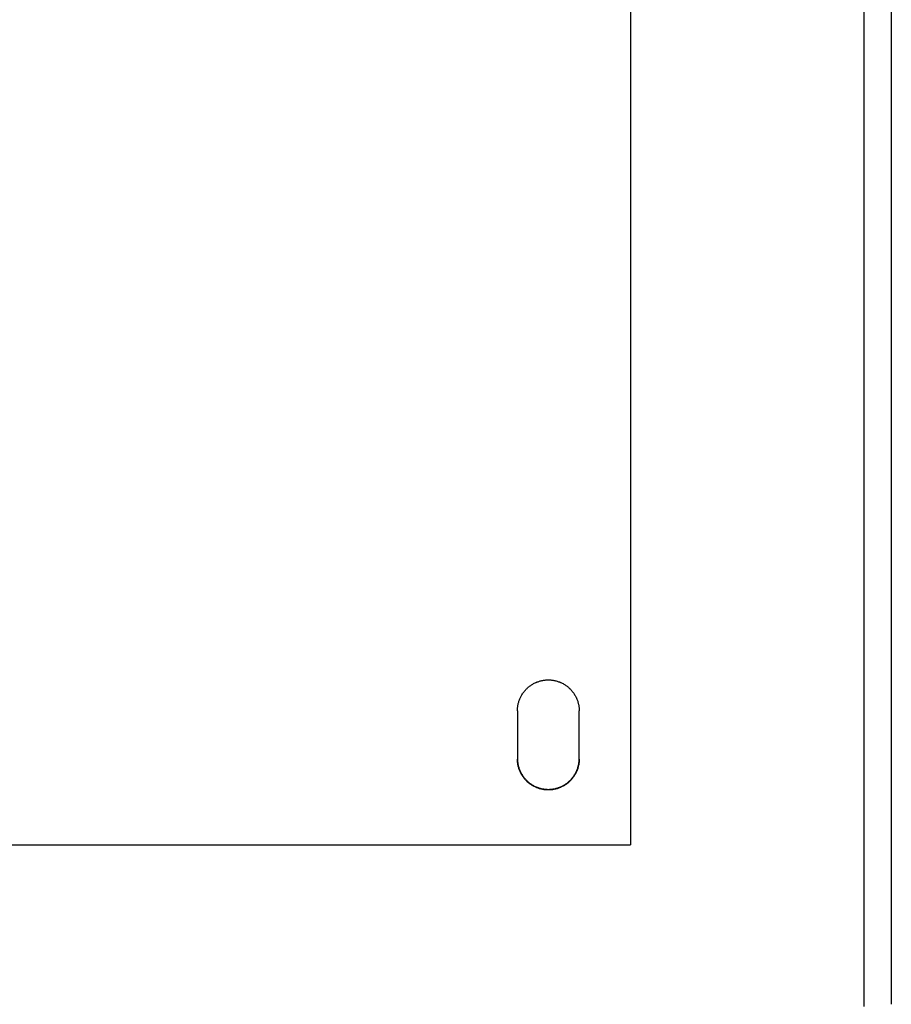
# Model space of a CAD drawing. Header units: inches. Extents: x 24 to 1128, y -69 to 748.
# Tile 117 of 192: x 179 to 187, y 294 to 303. Entities that reach past the tile are written whole.
import ezdxf

# ---------------------------------------------------------------- set-up
doc = ezdxf.new("R2010")
doc.units = ezdxf.units.IN
doc.header["$LTSCALE"] = 32
doc.header["$MEASUREMENT"] = 0
doc.layers.add('Visible (ANSI)', color=7, linetype='Continuous', lineweight=30)

msp = doc.modelspace()

# ---------------------------------------------------------------- linework, layer by layer
at = {"layer": 'Visible (ANSI)'}
for p, q in [((186.66537, 334.86164), (186.66537, 294.03536)), ((186.91537, 334.61249), (186.91537, 294.05588)), ((184.54037, 311.67132), (184.54037, 295.50722)), ((183.50912, 296.7287), (183.50912, 296.2901)), ((184.07162, 296.2901), (184.07162, 296.7287)), ((168.54037, 295.50722), (184.54037, 295.50722))]:
    msp.add_line(p, q, dxfattribs=at)
for points, knots in [([(183.50912, 296.7287), (183.50912, 296.73362), (183.50925, 296.73854), (183.5095, 296.74345), (183.50976, 296.74837), (183.51015, 296.75328), (183.51066, 296.75817), (183.51117, 296.76307), (183.51181, 296.76795), (183.51258, 296.77281), (183.51335, 296.77767), (183.51424, 296.78251), (183.51527, 296.78732), (183.51629, 296.79214), (183.51743, 296.79692), (183.5187, 296.80168), (183.51997, 296.80643), (183.52137, 296.81115), (183.52288, 296.81583), (183.5244, 296.82051), (183.52604, 296.82515), (183.5278, 296.82975), (183.52859, 296.83181), (183.5294, 296.83386), (183.53024, 296.8359), (183.53127, 296.83841), (183.53233, 296.84091), (183.53343, 296.84339), (183.53543, 296.84789), (183.53755, 296.85233), (183.53977, 296.85671), (183.542, 296.8611), (183.54435, 296.86543), (183.5468, 296.86969), (183.54925, 296.87395), (183.55182, 296.87815), (183.55449, 296.88227), (183.55717, 296.8864), (183.55995, 296.89046), (183.56283, 296.89444), (183.56572, 296.89842), (183.56871, 296.90233), (183.5718, 296.90615), (183.57488, 296.90998), (183.57807, 296.91372), (183.58136, 296.91738), (183.58464, 296.92103), (183.58802, 296.9246), (183.5915, 296.92809), (183.59166, 296.92825), (183.59182, 296.92841), (183.59198, 296.92857), (183.5953, 296.93189), (183.5987, 296.93511), (183.60218, 296.93825), (183.60583, 296.94155), (183.60956, 296.94474), (183.61337, 296.94784), (183.61719, 296.95094), (183.62108, 296.95393), (183.62505, 296.95683), (183.62903, 296.95972), (183.63307, 296.96251), (183.63719, 296.96519), (183.6413, 296.96787), (183.64549, 296.97044), (183.64974, 296.9729), (183.65399, 296.97536), (183.65831, 296.97771), (183.66268, 296.97995), (183.66705, 296.98218), (183.67149, 296.9843), (183.67597, 296.9863), (183.67864, 296.98749), (183.68132, 296.98864), (183.68402, 296.98974), (183.68586, 296.9905), (183.68772, 296.99124), (183.68958, 296.99195), (183.69417, 296.99372), (183.69879, 296.99536), (183.70346, 296.99688), (183.70813, 296.9984), (183.71284, 296.9998), (183.71758, 297.00107), (183.72232, 297.00235), (183.72709, 297.0035), (183.73189, 297.00452), (183.73669, 297.00554), (183.74152, 297.00644), (183.74637, 297.00721), (183.75122, 297.00798), (183.75609, 297.00862), (183.76097, 297.00914), (183.76585, 297.00965), (183.77074, 297.01004), (183.77565, 297.01029), (183.78055, 297.01055), (183.78546, 297.01068), (183.79037, 297.01068), (183.79104, 297.01068), (183.79171, 297.01068), (183.79238, 297.01067), (183.79662, 297.01064), (183.80086, 297.01052), (183.80509, 297.01029), (183.80999, 297.01004), (183.81489, 297.00965), (183.81977, 297.00914), (183.82465, 297.00862), (183.82952, 297.00798), (183.83437, 297.00721), (183.83922, 297.00644), (183.84404, 297.00554), (183.84884, 297.00452), (183.85365, 297.0035), (183.85842, 297.00235), (183.86316, 297.00107), (183.8679, 296.9998), (183.87261, 296.9984), (183.87728, 296.99688), (183.88194, 296.99536), (183.88657, 296.99372), (183.89116, 296.99195), (183.89308, 296.99121), (183.89498, 296.99046), (183.89688, 296.98968), (183.89953, 296.98859), (183.90216, 296.98747), (183.90476, 296.9863), (183.90925, 296.9843), (183.91368, 296.98218), (183.91805, 296.97995), (183.92243, 296.97771), (183.92675, 296.97536), (183.93099, 296.9729), (183.93525, 296.97044), (183.93943, 296.96787), (183.94355, 296.96519), (183.94767, 296.96251), (183.95171, 296.95972), (183.95568, 296.95683), (183.95965, 296.95393), (183.96355, 296.95094), (183.96737, 296.94784), (183.97118, 296.94474), (183.97491, 296.94155), (183.97856, 296.93825), (183.98056, 296.93645), (183.98253, 296.93462), (183.98448, 296.93275), (183.98609, 296.93122), (183.98767, 296.92966), (183.98924, 296.92809), (183.99272, 296.9246), (183.9961, 296.92103), (183.99938, 296.91738), (184.00267, 296.91372), (184.00585, 296.90998), (184.00894, 296.90615), (184.01203, 296.90233), (184.01502, 296.89842), (184.01791, 296.89444), (184.02079, 296.89046), (184.02357, 296.8864), (184.02625, 296.88227), (184.02892, 296.87815), (184.03148, 296.87395), (184.03394, 296.86969), (184.03639, 296.86543), (184.03873, 296.8611), (184.04097, 296.85671), (184.04271, 296.85329), (184.04438, 296.84982), (184.04598, 296.84632), (184.04643, 296.84535), (184.04687, 296.84437), (184.0473, 296.84339), (184.0493, 296.83889), (184.05118, 296.83434), (184.05294, 296.82975), (184.0547, 296.82515), (184.05634, 296.82051), (184.05785, 296.81583), (184.05937, 296.81115), (184.06077, 296.80643), (184.06204, 296.80168), (184.06318, 296.79739), (184.06423, 296.79307), (184.06517, 296.78872), (184.06527, 296.78825), (184.06537, 296.78779), (184.06547, 296.78732), (184.06649, 296.78251), (184.06739, 296.77766), (184.06816, 296.77281), (184.06892, 296.76794), (184.06957, 296.76306), (184.07008, 296.75817), (184.07059, 296.75328), (184.07098, 296.74837), (184.07123, 296.74345), (184.07149, 296.73854), (184.07162, 296.73362), (184.07162, 296.7287)], [0, 0, 0, 0, 0.0375338, 0.0375338, 0.0375338, 0.0751179, 0.0751179, 0.0751179, 0.1127326, 0.1127326, 0.1127326, 0.1503562, 0.1503562, 0.1503562, 0.1879645, 0.1879645, 0.1879645, 0.2255309, 0.2255309, 0.2255309, 0.2630259, 0.2630259, 0.2630259, 0.2798106, 0.2798106, 0.2798106, 0.3004493, 0.3004493, 0.3004493, 0.3379287, 0.3379287, 0.3379287, 0.3754615, 0.3754615, 0.3754615, 0.4130229, 0.4130229, 0.4130229, 0.450587, 0.450587, 0.450587, 0.4881274, 0.4881274, 0.4881274, 0.5256175, 0.5256175, 0.5256175, 0.5630318, 0.5630318, 0.5630318, 0.564774, 0.564774, 0.564774, 0.6004411, 0.6004411, 0.6004411, 0.6379268, 0.6379268, 0.6379268, 0.6754533, 0.6754533, 0.6754533, 0.7129876, 0.7129876, 0.7129876, 0.7505009, 0.7505009, 0.7505009, 0.7879694, 0.7879694, 0.7879694, 0.8253763, 0.8253763, 0.8253763, 0.8475498, 0.8475498, 0.8475498, 0.8627288, 0.8627288, 0.8627288, 0.9001555, 0.9001555, 0.9001555, 0.9376465, 0.9376465, 0.9376465, 0.975161, 0.975161, 0.975161, 1.0126663, 1.0126663, 1.0126663, 1.0501387, 1.0501387, 1.0501387, 1.0875623, 1.0875623, 1.0875623, 1.1249275, 1.1249275, 1.1249275, 1.1300195, 1.1300195, 1.1300195, 1.1622761, 1.1622761, 1.1622761, 1.1996813, 1.1996813, 1.1996813, 1.2371359, 1.2371359, 1.2371359, 1.274625, 1.274625, 1.274625, 1.3121256, 1.3121256, 1.3121256, 1.349606, 1.349606, 1.349606, 1.3870263, 1.3870263, 1.3870263, 1.4026421, 1.4026421, 1.4026421, 1.4243744, 1.4243744, 1.4243744, 1.4617728, 1.4617728, 1.4617728, 1.4992285, 1.4992285, 1.4992285, 1.5367238, 1.5367238, 1.5367238, 1.5742344, 1.5742344, 1.5742344, 1.6117307, 1.6117307, 1.6117307, 1.6491793, 1.6491793, 1.6491793, 1.6696603, 1.6696603, 1.6696603, 1.6865644, 1.6865644, 1.6865644, 1.7240046, 1.7240046, 1.7240046, 1.7615052, 1.7615052, 1.7615052, 1.7990407, 1.7990407, 1.7990407, 1.8365849, 1.8365849, 1.8365849, 1.8741116, 1.8741116, 1.8741116, 1.9115949, 1.9115949, 1.9115949, 1.9408536, 1.9408536, 1.9408536, 1.9490138, 1.9490138, 1.9490138, 1.9864405, 1.9864405, 1.9864405, 2.023891, 2.023891, 2.023891, 2.0613394, 2.0613394, 2.0613394, 2.0951394, 2.0951394, 2.0951394, 2.0987624, 2.0987624, 2.0987624, 2.1362026, 2.1362026, 2.1362026, 2.1736806, 2.1736806, 2.1736806, 2.211174, 2.211174, 2.211174, 2.2486619, 2.2486619, 2.2486619, 2.2486619]), ([(183.50912, 296.29411), (183.50912, 296.28921), (183.50925, 296.28431), (183.5095, 296.27942), (183.50976, 296.27453), (183.51015, 296.26965), (183.51066, 296.26478), (183.51117, 296.25991), (183.51181, 296.25505), (183.51258, 296.25022), (183.51335, 296.24538), (183.51424, 296.24056), (183.51527, 296.23577), (183.51629, 296.23098), (183.51743, 296.22622), (183.5187, 296.22149), (183.51997, 296.21676), (183.52137, 296.21206), (183.52288, 296.2074), (183.5244, 296.20275), (183.52604, 296.19813), (183.5278, 296.19356), (183.52853, 296.19167), (183.52927, 296.18979), (183.53004, 296.18792), (183.53113, 296.18525), (183.53226, 296.18261), (183.53343, 296.17999), (183.53543, 296.17551), (183.53755, 296.17109), (183.53977, 296.16673), (183.542, 296.16236), (183.54435, 296.15806), (183.5468, 296.15382), (183.54926, 296.14958), (183.55182, 296.1454), (183.55449, 296.14129), (183.55717, 296.13719), (183.55995, 296.13315), (183.56283, 296.12919), (183.56572, 296.12523), (183.56871, 296.12134), (183.5718, 296.11753), (183.57488, 296.11373), (183.57807, 296.11001), (183.58136, 296.10637), (183.58459, 296.10279), (183.58791, 296.09929), (183.59133, 296.09588), (183.59486, 296.09235), (183.59847, 296.08893), (183.60218, 296.0856), (183.60583, 296.08232), (183.60956, 296.07914), (183.61337, 296.07606), (183.61719, 296.07298), (183.62108, 296.07), (183.62505, 296.06712), (183.62903, 296.06424), (183.63307, 296.06147), (183.63719, 296.0588), (183.64131, 296.05613), (183.64549, 296.05358), (183.64974, 296.05113), (183.65399, 296.04868), (183.65831, 296.04634), (183.66268, 296.04412), (183.66705, 296.0419), (183.67149, 296.03979), (183.67597, 296.03779), (183.67842, 296.03671), (183.68088, 296.03566), (183.68336, 296.03464), (183.68542, 296.03379), (183.6875, 296.03297), (183.68958, 296.03217), (183.69417, 296.03042), (183.69879, 296.02878), (183.70346, 296.02727), (183.70813, 296.02576), (183.71284, 296.02437), (183.71758, 296.0231), (183.72232, 296.02183), (183.72709, 296.02069), (183.73189, 296.01967), (183.73669, 296.01865), (183.74152, 296.01776), (183.74637, 296.01699), (183.75122, 296.01623), (183.75609, 296.01559), (183.76097, 296.01508), (183.76585, 296.01457), (183.77074, 296.01418), (183.77565, 296.01392), (183.78055, 296.01367), (183.78546, 296.01354), (183.79037, 296.01354), (183.79096, 296.01354), (183.79155, 296.01354), (183.79214, 296.01355), (183.79646, 296.01357), (183.80078, 296.0137), (183.80509, 296.01392), (183.80999, 296.01418), (183.81489, 296.01457), (183.81977, 296.01508), (183.82465, 296.01559), (183.82952, 296.01623), (183.83437, 296.01699), (183.83922, 296.01776), (183.84404, 296.01865), (183.84884, 296.01967), (183.85365, 296.02069), (183.85842, 296.02183), (183.86316, 296.0231), (183.8679, 296.02437), (183.87261, 296.02576), (183.87728, 296.02727), (183.88194, 296.02878), (183.88657, 296.03042), (183.89116, 296.03217), (183.89316, 296.03294), (183.89514, 296.03373), (183.89712, 296.03454), (183.89969, 296.03558), (183.90224, 296.03667), (183.90476, 296.03779), (183.90925, 296.03979), (183.91368, 296.0419), (183.91805, 296.04412), (183.92243, 296.04634), (183.92675, 296.04868), (183.93099, 296.05113), (183.93525, 296.05357), (183.93943, 296.05613), (183.94355, 296.0588), (183.94767, 296.06147), (183.95171, 296.06424), (183.95568, 296.06712), (183.95965, 296.07), (183.96355, 296.07298), (183.96737, 296.07606), (183.97118, 296.07914), (183.97491, 296.08232), (183.97856, 296.0856), (183.98071, 296.08753), (183.98283, 296.08949), (183.98491, 296.09148), (183.98637, 296.09288), (183.98782, 296.09429), (183.98924, 296.09571), (183.99272, 296.09918), (183.9961, 296.10273), (183.99938, 296.10637), (184.00267, 296.11001), (184.00585, 296.11373), (184.00894, 296.11753), (184.01203, 296.12134), (184.01502, 296.12523), (184.01791, 296.12919), (184.02079, 296.13315), (184.02357, 296.13719), (184.02625, 296.14129), (184.02892, 296.1454), (184.03148, 296.14957), (184.03394, 296.15382), (184.03639, 296.15806), (184.03873, 296.16236), (184.04097, 296.16673), (184.0428, 296.17032), (184.04456, 296.17396), (184.04625, 296.17764), (184.0466, 296.17842), (184.04695, 296.1792), (184.0473, 296.17999), (184.0493, 296.18446), (184.05118, 296.18899), (184.05294, 296.19356), (184.0547, 296.19813), (184.05634, 296.20275), (184.05785, 296.2074), (184.05937, 296.21206), (184.06077, 296.21676), (184.06204, 296.22149), (184.06321, 296.22586), (184.06428, 296.23026), (184.06524, 296.23469), (184.06532, 296.23505), (184.0654, 296.23541), (184.06547, 296.23577), (184.06649, 296.24057), (184.06739, 296.24538), (184.06816, 296.25022), (184.06892, 296.25505), (184.06957, 296.25991), (184.07008, 296.26478), (184.07059, 296.26965), (184.07098, 296.27453), (184.07123, 296.27942), (184.07149, 296.28431), (184.07162, 296.28921), (184.07162, 296.29411)], [0, 0, 0, 0, 0.0373586, 0.0373586, 0.0373586, 0.0747701, 0.0747701, 0.0747701, 0.1122148, 0.1122148, 0.1122148, 0.1496709, 0.1496709, 0.1496709, 0.1871144, 0.1871144, 0.1871144, 0.2245187, 0.2245187, 0.2245187, 0.2618544, 0.2618544, 0.2618544, 0.2772413, 0.2772413, 0.2772413, 0.2991263, 0.2991263, 0.2991263, 0.3364637, 0.3364637, 0.3364637, 0.3738614, 0.3738614, 0.3738614, 0.4112945, 0.4112945, 0.4112945, 0.448737, 0.448737, 0.448737, 0.4861623, 0.4861623, 0.4861623, 0.5235439, 0.5235439, 0.5235439, 0.5602595, 0.5602595, 0.5602595, 0.5981821, 0.5981821, 0.5981821, 0.6355906, 0.6355906, 0.6355906, 0.6730459, 0.6730459, 0.6730459, 0.7105155, 0.7105155, 0.7105155, 0.7479705, 0.7479705, 0.7479705, 0.7853877, 0.7853877, 0.7853877, 0.8227503, 0.8227503, 0.8227503, 0.8431011, 0.8431011, 0.8431011, 0.8600691, 0.8600691, 0.8600691, 0.8974681, 0.8974681, 0.8974681, 0.9349314, 0.9349314, 0.9349314, 0.9724193, 0.9724193, 0.9724193, 1.0099003, 1.0099003, 1.0099003, 1.0473516, 1.0473516, 1.0473516, 1.0847584, 1.0847584, 1.0847584, 1.1221121, 1.1221121, 1.1221121, 1.1266091, 1.1266091, 1.1266091, 1.1594519, 1.1594519, 1.1594519, 1.1968422, 1.1968422, 1.1968422, 1.2342763, 1.2342763, 1.2342763, 1.2717406, 1.2717406, 1.2717406, 1.3092132, 1.3092132, 1.3092132, 1.3466636, 1.3466636, 1.3466636, 1.3840531, 1.3840531, 1.3840531, 1.4003166, 1.4003166, 1.4003166, 1.4213674, 1.4213674, 1.4213674, 1.4587246, 1.4587246, 1.4587246, 1.4961321, 1.4961321, 1.4961321, 1.5335722, 1.5335722, 1.5335722, 1.5710203, 1.5710203, 1.5710203, 1.6084468, 1.6084468, 1.6084468, 1.6458183, 1.6458183, 1.6458183, 1.667778, 1.667778, 1.667778, 1.6831155, 1.6831155, 1.6831155, 1.7204555, 1.7204555, 1.7204555, 1.7578485, 1.7578485, 1.7578485, 1.795269, 1.795269, 1.795269, 1.8326911, 1.8326911, 1.8326911, 1.8700886, 1.8700886, 1.8700886, 1.9074359, 1.9074359, 1.9074359, 1.9381946, 1.9381946, 1.9381946, 1.944711, 1.944711, 1.944711, 1.981984, 1.981984, 1.981984, 2.0192766, 2.0192766, 2.0192766, 2.0565625, 2.0565625, 2.0565625, 2.0910087, 2.0910087, 2.0910087, 2.093818, 2.093818, 2.093818, 2.131085, 2.131085, 2.131085, 2.1683881, 2.1683881, 2.1683881, 2.205705, 2.205705, 2.205705, 2.243015, 2.243015, 2.243015, 2.243015]), ([(184.07162, 296.2901), (184.07162, 296.28518), (184.07149, 296.28026), (184.07123, 296.27535), (184.07098, 296.27043), (184.07059, 296.26552), (184.07008, 296.26063), (184.06957, 296.25574), (184.06892, 296.25086), (184.06816, 296.246), (184.06739, 296.24114), (184.06649, 296.2363), (184.06547, 296.23149), (184.06445, 296.22668), (184.06331, 296.22189), (184.06204, 296.21714), (184.06077, 296.21239), (184.05937, 296.20767), (184.05785, 296.20299), (184.05634, 296.19831), (184.0547, 296.19367), (184.05294, 296.18907), (184.05215, 296.18701), (184.05134, 296.18496), (184.0505, 296.18292), (184.04947, 296.18041), (184.0484, 296.17792), (184.0473, 296.17544), (184.04531, 296.17094), (184.04319, 296.1665), (184.04097, 296.16212), (184.03874, 296.15773), (184.03639, 296.15341), (184.03394, 296.14915), (184.03148, 296.14489), (184.02892, 296.14069), (184.02625, 296.13656), (184.02357, 296.13244), (184.02079, 296.12838), (184.01791, 296.1244), (184.01502, 296.12042), (184.01203, 296.11652), (184.00894, 296.11269), (184.00585, 296.10887), (184.00267, 296.10513), (183.99938, 296.10147), (183.9961, 296.09782), (183.99272, 296.09425), (183.98924, 296.09077), (183.98908, 296.0906), (183.98892, 296.09044), (183.98876, 296.09028), (183.98544, 296.08697), (183.98204, 296.08374), (183.97856, 296.08061), (183.97491, 296.07731), (183.97118, 296.07412), (183.96737, 296.07102), (183.96355, 296.06793), (183.95965, 296.06493), (183.95568, 296.06204), (183.95171, 296.05915), (183.94767, 296.05636), (183.94355, 296.05368), (183.93943, 296.051), (183.93525, 296.04843), (183.93099, 296.04597), (183.92675, 296.04351), (183.92243, 296.04116), (183.91805, 296.03893), (183.91368, 296.0367), (183.90925, 296.03458), (183.90476, 296.03257), (183.9021, 296.03139), (183.89942, 296.03024), (183.89672, 296.02914), (183.89488, 296.02838), (183.89302, 296.02764), (183.89116, 296.02693), (183.88657, 296.02516), (183.88194, 296.02352), (183.87728, 296.022), (183.87261, 296.02048), (183.8679, 296.01908), (183.86316, 296.01781), (183.85842, 296.01654), (183.85365, 296.01539), (183.84884, 296.01437), (183.84404, 296.01334), (183.83922, 296.01245), (183.83437, 296.01168), (183.82952, 296.01091), (183.82465, 296.01026), (183.81977, 296.00975), (183.81489, 296.00924), (183.80999, 296.00885), (183.80509, 296.00859), (183.80019, 296.00833), (183.79528, 296.00821), (183.79037, 296.00821), (183.7897, 296.00821), (183.78903, 296.00821), (183.78836, 296.00821), (183.78412, 296.00824), (183.77988, 296.00837), (183.77565, 296.00859), (183.77074, 296.00885), (183.76585, 296.00924), (183.76097, 296.00975), (183.75609, 296.01026), (183.75122, 296.01091), (183.74637, 296.01168), (183.74152, 296.01245), (183.73669, 296.01334), (183.73189, 296.01437), (183.72709, 296.01539), (183.72232, 296.01654), (183.71758, 296.01781), (183.71284, 296.01908), (183.70813, 296.02048), (183.70346, 296.022), (183.69879, 296.02352), (183.69417, 296.02516), (183.68958, 296.02693), (183.68766, 296.02766), (183.68576, 296.02842), (183.68386, 296.0292), (183.68121, 296.03029), (183.67858, 296.03141), (183.67597, 296.03257), (183.67149, 296.03458), (183.66705, 296.0367), (183.66268, 296.03893), (183.65831, 296.04116), (183.65399, 296.04351), (183.64974, 296.04597), (183.64549, 296.04843), (183.64131, 296.051), (183.63719, 296.05368), (183.63307, 296.05636), (183.62903, 296.05915), (183.62505, 296.06204), (183.62108, 296.06493), (183.61719, 296.06793), (183.61337, 296.07102), (183.60956, 296.07412), (183.60583, 296.07731), (183.60218, 296.08061), (183.60018, 296.08241), (183.59821, 296.08424), (183.59626, 296.0861), (183.59465, 296.08764), (183.59306, 296.08919), (183.5915, 296.09077), (183.58802, 296.09425), (183.58464, 296.09782), (183.58136, 296.10147), (183.57807, 296.10513), (183.57488, 296.10887), (183.5718, 296.11269), (183.56871, 296.11652), (183.56572, 296.12042), (183.56283, 296.1244), (183.55995, 296.12838), (183.55717, 296.13244), (183.55449, 296.13656), (183.55182, 296.14069), (183.54926, 296.14488), (183.5468, 296.14915), (183.54435, 296.15341), (183.542, 296.15773), (183.53977, 296.16212), (183.53803, 296.16554), (183.53636, 296.169), (183.53476, 296.1725), (183.53431, 296.17348), (183.53387, 296.17446), (183.53343, 296.17544), (183.53144, 296.17994), (183.52956, 296.18448), (183.5278, 296.18907), (183.52604, 296.19367), (183.5244, 296.19831), (183.52288, 296.20299), (183.52137, 296.20766), (183.51997, 296.21238), (183.5187, 296.21714), (183.51756, 296.22143), (183.51651, 296.22575), (183.51557, 296.23009), (183.51546, 296.23056), (183.51536, 296.23102), (183.51527, 296.23149), (183.51424, 296.2363), (183.51335, 296.24114), (183.51258, 296.246), (183.51181, 296.25086), (183.51117, 296.25574), (183.51066, 296.26063), (183.51015, 296.26553), (183.50976, 296.27043), (183.5095, 296.27535), (183.50925, 296.28026), (183.50912, 296.28518), (183.50912, 296.2901)], [0, 0, 0, 0, 0.0375338, 0.0375338, 0.0375338, 0.0751179, 0.0751179, 0.0751179, 0.1127326, 0.1127326, 0.1127326, 0.1503562, 0.1503562, 0.1503562, 0.1879645, 0.1879645, 0.1879645, 0.2255309, 0.2255309, 0.2255309, 0.2630259, 0.2630259, 0.2630259, 0.2798106, 0.2798106, 0.2798106, 0.3004493, 0.3004493, 0.3004493, 0.3379287, 0.3379287, 0.3379287, 0.3754615, 0.3754615, 0.3754615, 0.4130229, 0.4130229, 0.4130229, 0.450587, 0.450587, 0.450587, 0.4881274, 0.4881274, 0.4881274, 0.5256175, 0.5256175, 0.5256175, 0.5630318, 0.5630318, 0.5630318, 0.564774, 0.564774, 0.564774, 0.6004411, 0.6004411, 0.6004411, 0.6379268, 0.6379268, 0.6379268, 0.6754533, 0.6754533, 0.6754533, 0.7129876, 0.7129876, 0.7129876, 0.7505009, 0.7505009, 0.7505009, 0.7879694, 0.7879694, 0.7879694, 0.8253763, 0.8253763, 0.8253763, 0.8475498, 0.8475498, 0.8475498, 0.8627288, 0.8627288, 0.8627288, 0.9001555, 0.9001555, 0.9001555, 0.9376465, 0.9376465, 0.9376465, 0.975161, 0.975161, 0.975161, 1.0126663, 1.0126663, 1.0126663, 1.0501387, 1.0501387, 1.0501387, 1.0875623, 1.0875623, 1.0875623, 1.1249275, 1.1249275, 1.1249275, 1.1300195, 1.1300195, 1.1300195, 1.1622761, 1.1622761, 1.1622761, 1.1996813, 1.1996813, 1.1996813, 1.2371359, 1.2371359, 1.2371359, 1.274625, 1.274625, 1.274625, 1.3121256, 1.3121256, 1.3121256, 1.349606, 1.349606, 1.349606, 1.3870263, 1.3870263, 1.3870263, 1.4026421, 1.4026421, 1.4026421, 1.4243744, 1.4243744, 1.4243744, 1.4617728, 1.4617728, 1.4617728, 1.4992285, 1.4992285, 1.4992285, 1.5367238, 1.5367238, 1.5367238, 1.5742344, 1.5742344, 1.5742344, 1.6117307, 1.6117307, 1.6117307, 1.6491793, 1.6491793, 1.6491793, 1.6696603, 1.6696603, 1.6696603, 1.6865644, 1.6865644, 1.6865644, 1.7240046, 1.7240046, 1.7240046, 1.7615052, 1.7615052, 1.7615052, 1.7990407, 1.7990407, 1.7990407, 1.8365849, 1.8365849, 1.8365849, 1.8741116, 1.8741116, 1.8741116, 1.9115949, 1.9115949, 1.9115949, 1.9408536, 1.9408536, 1.9408536, 1.9490138, 1.9490138, 1.9490138, 1.9864405, 1.9864405, 1.9864405, 2.023891, 2.023891, 2.023891, 2.0613394, 2.0613394, 2.0613394, 2.0951394, 2.0951394, 2.0951394, 2.0987624, 2.0987624, 2.0987624, 2.1362026, 2.1362026, 2.1362026, 2.1736806, 2.1736806, 2.1736806, 2.211174, 2.211174, 2.211174, 2.2486619, 2.2486619, 2.2486619, 2.2486619])]:
    msp.add_open_spline(points, degree=3, knots=knots, dxfattribs=at)

doc.saveas('drawing.dxf')
